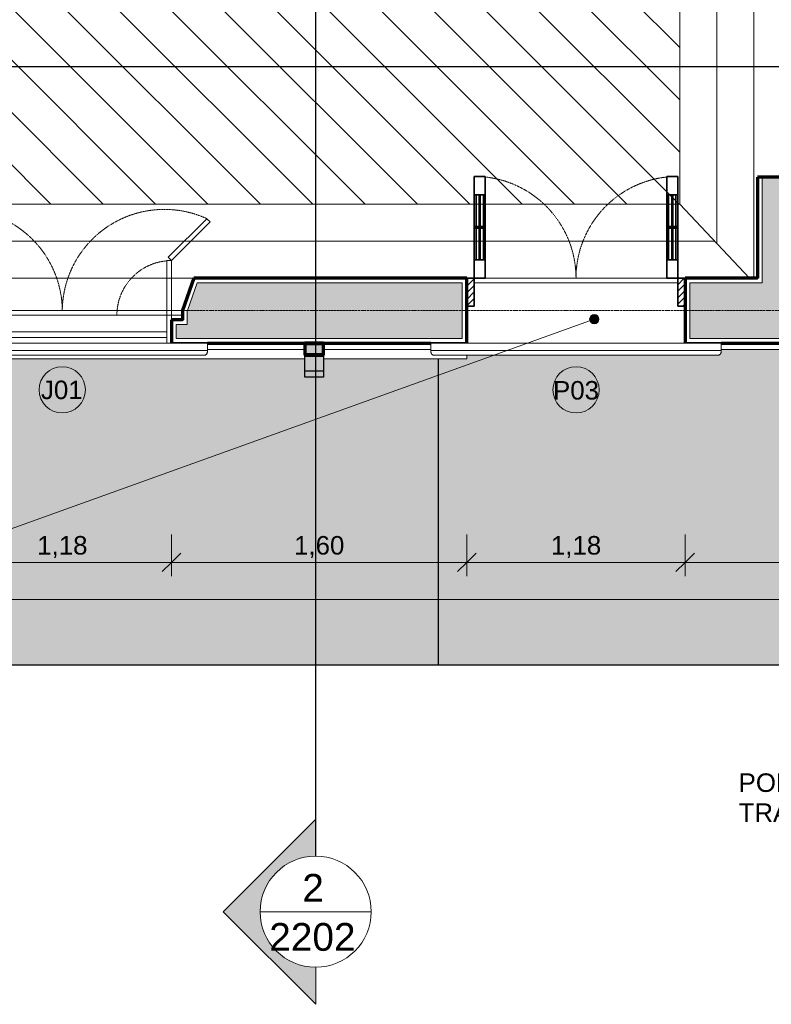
# Model space of a CAD drawing. Header units: millimetres. Extents: x -34108 to 9838, y -21919 to 4394.
# Tile 20 of 36: x -5686 to -1626, y -21919 to -16602. Entities that reach past the tile are written whole.
import ezdxf

# ---------------------------------------------------------------- set-up
doc = ezdxf.new("R2010")
doc.units = ezdxf.units.MM
doc.linetypes.add('_Tracejado pequeno', pattern=[2.25, 1.5, -0.75])
doc.linetypes.add('_Traço - ponto', pattern=[16, 12, -2, 0, -2])
for name, color, linetype, lineweight in [('A-ANNO-DIMS', 211, 'Continuous', 9), ('A-ANNO-DIMS-50', 211, 'Continuous', 9), ('A-DOOR', 31, 'Continuous', 18), ('A-DOOR-HDLN', 31, '_Tracejado pequeno', 18), ('A-DOOR-IDEN', 31, 'Continuous', 9), ('A-FLOR', 192, 'Continuous', 18), ('A-FLOR-PATT', 8, 'Continuous', 25), ('A-GENM', 13, 'Continuous', 18), ('A-GLAZ', 151, 'Continuous', 18), ('A-GLAZ-HDLN', 1, '_Tracejado pequeno', 18), ('A-GLAZ-IDEN', 152, 'Continuous', 9), ('A-WALL', 113, 'Continuous', 18), ('A-WALL-PATT', 111, 'Continuous', 70), ('G-ANNO-SYMB', 111, 'Continuous', 9), ('G-ANNO-TEXT', 231, 'Continuous', 9), ('S-GRID', 1, 'Continuous', 9)]:
    doc.layers.add(name, color=color, linetype=linetype, lineweight=lineweight)
doc.styles.add('Arial_3', font='arial.ttf', dxfattribs={"height": 150})
doc.styles.add('Arial_4', font='arial.ttf', dxfattribs={"height": 100})
doc.dimstyles.new('Diagonal_-_2_0mm_Arial', dxfattribs={"dimscale": 304.8, "dimtxt": 102.02594, "dimasz": 0.328084, "dimexe": 0.246063, "dimexo": 0.0625, "dimgap": 0.024606, "dimtad": 1, "dimlfac": 0.001, "dimrnd": 0.01, "dimzin": 0, "dimdsep": 46, "dimtxsty": 'Arial_4', "dimblk1": 'OBLIQUE', "dimblk2": 'OBLIQUE', "dimsah": 1, "dimcen": 0.09, "dimdle": 0.246063, "dimadec": 0, "dimazin": 0, "dimtfac": 1, "dimtdec": 4, "dimtix": 1, "dimtmove": 0, "dimatfit": 3, "dimfxl": 0.492126, "dimfxlon": 1, "dimtvp": 1, "dimtolj": 1, "dimtzin": 0, "dimarcsym": 2})

# ---------------------------------------------------------------- blocks, each defined once
blk = doc.blocks.new('Door_CV_Sem Chanfre - Door_CV_Sem Chanfre-V1-PLANTA TÉRREO - MANTER _ CONSTRUIR')
at = {"layer": 'A-DOOR'}
h = blk.add_hatch(dxfattribs=at)
h.set_pattern_fill('FP_2', color=256, style=0, pattern_type=2)
h.set_pattern_definition([(45, (2681.115, 17573.492), (-17.67767, 17.67767), [])])
h.paths.add_polyline_path([(590, 25), (590, 175), (550, 175), (550, 25)], flags=0)
h.paths.add_polyline_path([(-550, 25), (-550, 175), (-590, 175), (-590, 25)], flags=0)
at = {"layer": 'A-DOOR', "lineweight": 35}
for p, q in [((-490, 725), (-550, 725)), ((-550, 725), (-550, 625)), ((-490, 625), (-490, 725)), ((490, 625), (490, 725)), ((490, 725), (550, 725)), ((550, 725), (550, 625)), ((-550, 625), (-550, 275)), ((-490, 625), (-550, 625)), ((-540, 625), (-540, 275)), ((-522.5, 455), (-522.5, 625)), ((-517.5, 625), (-517.5, 455)), ((-500, 275), (-500, 625)), ((-490, 275), (-490, 625)), ((490, 275), (490, 625)), ((490, 625), (550, 625)), ((500, 275), (500, 625)), ((517.5, 625), (517.5, 455)), ((522.5, 455), (522.5, 625)), ((540, 625), (540, 275)), ((550, 625), (550, 275)), ((-490, 455), (-550, 455)), ((-550, 445), (-490, 445)), ((-522.5, 445), (-522.5, 275)), ((-517.5, 275), (-517.5, 445)), ((490, 455), (550, 455)), ((550, 445), (490, 445)), ((517.5, 275), (517.5, 445)), ((522.5, 445), (522.5, 275)), ((-550, 275), (-550, 175)), ((-550, 275), (-490, 275)), ((-490, 175), (-490, 275)), ((550, 275), (490, 275)), ((490, 175), (490, 275)), ((550, 275), (550, 175)), ((-590, 175), (-550, 175)), ((-550, 175), (-490, 175)), ((-550, 175), (-550, 25)), ((550, 175), (490, 175)), ((550, 175), (590, 175)), ((550, 25), (550, 175)), ((-550, 25), (-590, 25)), ((590, 25), (550, 25))]:
    blk.add_line(p, q, dxfattribs=at)
at = {"layer": 'A-DOOR-HDLN'}
for centre, start, end in [((-550, 175), 0, 83.7371), ((550, 175), 96.2629, 180)]:
    blk.add_arc(centre, 550, start, end, dxfattribs=at)
blk = doc.blocks.new('Window_CV - Window_CV - 1 divisão-4329171-PLANTA TÉRREO - MANTER _ CONSTRUIR')
at = {"layer": 'A-GLAZ'}
for p, q in [((-780.9, 495.9), (-798.6, 478.2)), ((-572.3, 287.3), (-780.9, 495.9)), ((572.3, 288.1), (780.9, 496.7)), ((798.6, 479), (590, 270.4)), ((780.9, 496.7), (798.6, 479)), ((-798.6, 478.2), (-590, 269.6)), ((-590, 269.6), (-572.3, 287.3)), ((-590, 269.6), (-590, -25)), ((-565, 269.6), (-590, 269.6)), ((-565, -25), (-565, 269.6)), ((565, 270.4), (590, 270.4)), ((565, -25), (565, 270.4)), ((590, 270.4), (572.3, 288.1)), ((590, 270.4), (590, -25)), ((-650, -25), (-590, -25)), ((-590, -25), (-565, -25)), ((-590, -25), (-590, -50)), ((-590, -50), (-590, -25)), ((-590, -25), (-565, -25)), ((-565, -25), (-565, -115)), ((565, -25), (-565, -25)), ((590, -25), (565, -25)), ((565, -115), (565, -25)), ((565, -25), (590, -25)), ((590, -50), (590, -25)), ((590, -25), (650, -25)), ((590, -25), (590, -50)), ((-565, -115), (565, -115)), ((-565, -115), (-565, -145)), ((-565, -145), (-565, -175)), ((-565, -145), (565, -145)), ((565, -145), (565, -115)), ((565, -175), (565, -145))]:
    blk.add_line(p, q, dxfattribs=at)
at = {"layer": 'A-GLAZ-HDLN'}
for centre, radius, start, end in [((-550.7, -4.5), 550.8, 0.4654, 114.7046), ((551.4, -4.8), 551.5, 65.4101, 179.5037), ((-590, -25), 295, 0, 85.1386), ((590, -25), 295, 94.8614, 180)]:
    blk.add_arc(centre, radius, start, end, dxfattribs=at)
blk = doc.blocks.new('ornamento esquadrias - ornamento esquadrias-4133635-PLANTA TÉRREO - MANTER _ CONSTRUIR')
at = {"layer": 'A-GENM'}
for p, q in [((3348.9, -6098.2), (3348.9, -4528.8)), ((3348.9, -4528.8), (3388.9, -4528.8)), ((3388.9, -4528.8), (3388.9, -6098.2)), ((3413.9, -6081.1), (3413.9, -4545.8)), ((3348.9, -6098.2), (3388.9, -6098.2))]:
    blk.add_line(p, q, dxfattribs=at)
for points, knots in [([(3388.9, -4528.8), (3391.1, -4528.8), (3394.4, -4529), (3398.5, -4529.7), (3401.4, -4530.4), (3404, -4531.3), (3406.4, -4532.4), (3408.1, -4533.5), (3409.3, -4534.5), (3410.6, -4535.8), (3411.6, -4537.2), (3412.4, -4538.6), (3412.8, -4539.5), (3413.3, -4540.8), (3413.6, -4542.4), (3413.9, -4544.5), (3413.9, -4546.2), (3413.8, -4547.4)], [0, 0, 0, 0, 0.142857, 0.214286, 0.285714, 0.357143, 0.428571, 0.5, 0.535714, 0.571429, 0.678571, 0.705357, 0.732143, 0.785714, 0.839286, 0.892857, 1, 1, 1, 1]), ([(3413.8, -6079.6), (3414, -6081.1), (3413.9, -6083.4), (3413.3, -6086.2), (3412.7, -6087.9), (3412, -6089.1), (3411.3, -6090.3), (3410.4, -6091.5), (3409.3, -6092.5), (3408.1, -6093.5), (3406.6, -6094.5), (3404.7, -6095.4), (3402.1, -6096.4), (3399.3, -6097.2), (3396.2, -6097.7), (3393, -6098.1), (3390.6, -6098.2), (3388.9, -6098.2)], [0, 0, 0, 0, 0.142857, 0.214286, 0.285714, 0.321429, 0.357143, 0.428571, 0.464286, 0.5, 0.571429, 0.625, 0.678571, 0.785714, 0.839286, 0.892857, 1, 1, 1, 1])]:
    blk.add_open_spline(points, degree=3, knots=knots, dxfattribs=at)
blk = doc.blocks.new('Generic Models 1 - Generic Models 24-4258923-PLANTA TÉRREO - MANTER _ CONSTRUIR')
at = {"layer": 'A-GENM', "lineweight": 25}
h = blk.add_hatch(color=173, dxfattribs=at)
h.paths.add_polyline_path([(-4045.6, -18413.5), (-4045.6, -18348.5), (-4145.6, -18348.5), (-4145.6, -18413.5)], flags=0)
h.paths.add_polyline_path([(-4143.6, -18411.5), (-4143.6, -18350.5), (-4047.6, -18350.5), (-4047.6, -18411.5)], flags=0)
for points in [[(-4047.6, -18411.5), (-4047.6, -18350.5), (-4143.6, -18350.5), (-4143.6, -18411.5), (-4082.6, -18411.5)], [(-4045.6, -18498.5), (-4045.6, -18413.5), (-4145.6, -18413.5), (-4145.6, -18498.5), (-4047.6, -18498.5)], [(-4045.6, -18533.5), (-4045.6, -18498.5), (-4145.6, -18498.5), (-4145.6, -18533.5)]]:
    blk.add_hatch(color=254, dxfattribs=at).paths.add_polyline_path(points, flags=0)
at = {"layer": 'A-GENM', "color": 7, "lineweight": 70}
for p, q in [((-4145.6, -18348.5), (-4145.6, -18413.5)), ((-4045.6, -18348.5), (-4145.6, -18348.5)), ((-4143.6, -18411.5), (-4143.6, -18350.5)), ((-4143.6, -18350.5), (-4047.6, -18350.5)), ((-4047.6, -18350.5), (-4047.6, -18411.5)), ((-4045.6, -18413.5), (-4045.6, -18348.5)), ((-4145.6, -18413.5), (-4045.6, -18413.5)), ((-4047.6, -18411.5), (-4143.6, -18411.5))]:
    blk.add_line(p, q, dxfattribs=at)
at = {"layer": 'A-GENM', "color": 5, "lineweight": 25}
for p, q in [((-4145.6, -18498.5), (-4145.6, -18413.5)), ((-4045.6, -18413.5), (-4045.6, -18498.5)), ((-4145.6, -18533.5), (-4145.6, -18498.5)), ((-4145.6, -18498.5), (-4045.6, -18498.5)), ((-4045.6, -18498.5), (-4045.6, -18533.5)), ((-4045.6, -18533.5), (-4145.6, -18533.5))]:
    blk.add_line(p, q, dxfattribs=at)
blk = doc.blocks.new('Embasamento - Embasamento-4325691-PLANTA TÉRREO - MANTER _ CONSTRUIR')
at = {"layer": 'A-GENM'}
for p, q in [((-4671.4, -18383.5), (-4145.6, -18383.5)), ((-4045.6, -18383.5), (-3465.8, -18383.5)), ((-1896.4, -18383.5), (-35.8, -18383.5)), ((-10265.6, -18433.5), (-4145.6, -18433.5)), ((-4045.6, -18433.5), (-3271.1, -18433.5)), ((-3271.1, -18413.4), (-3271.1, -18433.5))]:
    blk.add_line(p, q, dxfattribs=at)
blk = doc.blocks.new('Section - M_Section head ABNT-2836546-PLANTA TÉRREO - MANTER _ CONSTRUIR')
at = {"layer": 'G-ANNO-SYMB'}
h = blk.add_hatch(color=256, dxfattribs=at)
edge = h.paths.add_edge_path(flags=0)
edge.add_line((-6, 10), (4, 0))
edge.add_line((4, 0), (0, 0))
edge.add_arc((-6, 0), 6, 0, 180)
edge.add_line((-12, 0), (-16, 0))
edge.add_line((-16, 0), (-6, 10))
for p, q in [((-16, 0), (-6, 10)), ((-6, 10), (-16, 0)), ((4, 0), (-6, 10)), ((4, 0), (-6, 10)), ((0, 0), (4, 0)), ((-16, 0), (-12, 0))]:
    blk.add_line(p, q, dxfattribs=at)
for start, end in [(360, 180), (0, 180), (180, 0)]:
    blk.add_arc((-6, 0), 6, start, end, dxfattribs=at)
blk = doc.blocks.new('DIMBLOCK4-PLANTA TÉRREO - MANTER _ CONSTRUIR')
at = {"layer": 'A-ANNO-DIMS-50'}
for p, q in [((-30071.1, -19582.8), (-30071.1, -19807.8)), ((-30071.1, -19732.8), (-30071.1, -19582.8)), ((3348.9, -19582.8), (3348.9, -19807.8)), ((3348.9, -19732.8), (3348.9, -19582.8)), ((-30146.1, -19732.8), (3423.9, -19732.8))]:
    blk.add_line(p, q, dxfattribs=at)
at = {"layer": 'A-ANNO-DIMS-50', "lineweight": 18}
for p, q in [((-30071.1, -19732.8), (-30021.1, -19682.8)), ((3348.9, -19732.8), (3398.9, -19682.8)), ((-30071.1, -19732.8), (-30121.1, -19782.8)), ((3348.9, -19732.8), (3298.9, -19782.8))]:
    blk.add_line(p, q, dxfattribs=at)
at = {"layer": 'A-ANNO-DIMS-50', "color": 0, "insert": (-13535.6, -19590.7), "char_height": 100, "width": 418.697, "attachment_point": 1, "line_spacing_factor": 0.941778, "style": 'Arial_4'}
blk.add_mtext('33,42', dxfattribs=at)
blk = doc.blocks.new('_Oblique')
at = {"color": 0, "linetype": 'ByBlock', "lineweight": -2}
blk.add_line((-0.5, -0.5), (0.5, 0.5), dxfattribs=at)
blk = doc.blocks.new('DIMBLOCK52-PLANTA TÉRREO - MANTER _ CONSTRUIR')
at = {"layer": 'A-ANNO-DIMS-50'}
for p, q in [((-6046.1, -19382.8), (-6046.1, -19607.8)), ((-6046.1, -19532.8), (-6046.1, -19382.8)), ((-4866.1, -19382.8), (-4866.1, -19607.8)), ((-4866.1, -19532.8), (-4866.1, -19382.8)), ((-6046.1, -19532.8), (-4866.1, -19532.8))]:
    blk.add_line(p, q, dxfattribs=at)
at = {"layer": 'A-ANNO-DIMS-50', "lineweight": 18}
for p, q in [((-6046.1, -19532.8), (-5996.1, -19482.8)), ((-4866.1, -19532.8), (-4816.1, -19482.8)), ((-6046.1, -19532.8), (-6096.1, -19582.8)), ((-4866.1, -19532.8), (-4916.1, -19582.8))]:
    blk.add_line(p, q, dxfattribs=at)
at = {"layer": 'A-ANNO-DIMS-50', "color": 0, "insert": (-5591.8, -19390.7), "char_height": 100, "width": 325.653, "attachment_point": 1, "line_spacing_factor": 0.941778, "style": 'Arial_4'}
blk.add_mtext('1,18', dxfattribs=at)
blk = doc.blocks.new('DIMBLOCK53-PLANTA TÉRREO - MANTER _ CONSTRUIR')
at = {"layer": 'A-ANNO-DIMS-50'}
for p, q in [((-4866.1, -19382.8), (-4866.1, -19607.8)), ((-4866.1, -19532.8), (-4866.1, -19382.8)), ((-3271.1, -19382.8), (-3271.1, -19607.8)), ((-3271.1, -19532.8), (-3271.1, -19382.8)), ((-4866.1, -19532.8), (-3271.1, -19532.8))]:
    blk.add_line(p, q, dxfattribs=at)
at = {"layer": 'A-ANNO-DIMS-50', "lineweight": 18}
for p, q in [((-4866.1, -19532.8), (-4816.1, -19482.8)), ((-3271.1, -19532.8), (-3221.1, -19482.8)), ((-4866.1, -19532.8), (-4916.1, -19582.8)), ((-3271.1, -19532.8), (-3321.1, -19582.8))]:
    blk.add_line(p, q, dxfattribs=at)
at = {"layer": 'A-ANNO-DIMS-50', "color": 0, "insert": (-4204.3, -19390.7), "char_height": 100, "width": 325.653, "attachment_point": 1, "line_spacing_factor": 0.941778, "style": 'Arial_4'}
blk.add_mtext('1,60', dxfattribs=at)
blk = doc.blocks.new('DIMBLOCK54-PLANTA TÉRREO - MANTER _ CONSTRUIR')
at = {"layer": 'A-ANNO-DIMS-50'}
for p, q in [((-3271.1, -19382.8), (-3271.1, -19607.8)), ((-3271.1, -19532.8), (-3271.1, -19382.8)), ((-2091.1, -19382.8), (-2091.1, -19607.8)), ((-2091.1, -19532.8), (-2091.1, -19382.8)), ((-3271.1, -19532.8), (-2091.1, -19532.8))]:
    blk.add_line(p, q, dxfattribs=at)
at = {"layer": 'A-ANNO-DIMS-50', "lineweight": 18}
for p, q in [((-3271.1, -19532.8), (-3221.1, -19482.8)), ((-2091.1, -19532.8), (-2041.1, -19482.8)), ((-3271.1, -19532.8), (-3321.1, -19582.8)), ((-2091.1, -19532.8), (-2141.1, -19582.8))]:
    blk.add_line(p, q, dxfattribs=at)
at = {"layer": 'A-ANNO-DIMS-50', "color": 0, "insert": (-2816.8, -19390.7), "char_height": 100, "width": 325.653, "attachment_point": 1, "line_spacing_factor": 0.941778, "style": 'Arial_4'}
blk.add_mtext('1,18', dxfattribs=at)
blk = doc.blocks.new('DIMBLOCK55-PLANTA TÉRREO - MANTER _ CONSTRUIR')
at = {"layer": 'A-ANNO-DIMS-50'}
for p, q in [((-2091.1, -19382.8), (-2091.1, -19607.8)), ((-2091.1, -19532.8), (-2091.1, -19382.8)), ((158.9, -19382.8), (158.9, -19607.8)), ((158.9, -19532.8), (158.9, -19382.8)), ((-2091.1, -19532.8), (158.9, -19532.8))]:
    blk.add_line(p, q, dxfattribs=at)
at = {"layer": 'A-ANNO-DIMS-50', "lineweight": 18}
for p, q in [((-2091.1, -19532.8), (-2041.1, -19482.8)), ((158.9, -19532.8), (208.9, -19482.8)), ((-2091.1, -19532.8), (-2141.1, -19582.8)), ((158.9, -19532.8), (108.9, -19582.8))]:
    blk.add_line(p, q, dxfattribs=at)
at = {"layer": 'A-ANNO-DIMS-50', "color": 0, "insert": (-1101.8, -19390.7), "char_height": 100, "width": 325.653, "attachment_point": 1, "line_spacing_factor": 0.941778, "style": 'Arial_4'}
blk.add_mtext('2,25', dxfattribs=at)
blk = doc.blocks.new('TAG-Janela - Janela-240880-PLANTA TÉRREO - MANTER _ CONSTRUIR')
at = {"layer": 'A-GLAZ-IDEN'}
blk.add_circle((0, 0), 2.5, dxfattribs=at)
blk = doc.blocks.new('TAG-Porta - Ref_ Porta-2416850-PLANTA TÉRREO - MANTER _ CONSTRUIR')
at = {"layer": 'A-DOOR-IDEN'}
blk.add_circle((0, 0), 2.5, dxfattribs=at)

msp = doc.modelspace()

# ---------------------------------------------------------------- hatches: boundary and pattern name
at = {"layer": 'A-FLOR-PATT'}
for points in [[(3551.996, -20085.566), (3694.478, -20010.089), (3830.764, -19923.925), (3960.054, -19827.579), (4081.587, -19721.618), (4194.652, -19606.664), (4298.584, -19483.39), (4392.773, -19352.522), (4476.667, -19214.827), (4549.773, -19071.113), (4611.661, -18922.223), (4661.969, -18769.033), (4700.401, -18612.441), (4726.731, -18453.366), (4726.731, 2382.56), (3383.885, 2382.56), (3383.885, 2331.472), (3428.885, 2331.472), (3428.885, 2281.472), (3383.885, 2281.472), (3383.885, -3282.564), (3446.385, -3282.564), (3446.385, -3792.564), (3383.885, -3792.564), (3383.885, -4528.799), (3395.395, -4529.199), (3401.369, -4530.411), (3406.358, -4532.448), (3410.086, -4535.278), (3412.491, -4538.806), (3413.679, -4542.898), (3413.835, -4553.799), (3413.679, -6084.085), (3412.491, -6088.177), (3410.086, -6091.705), (3406.358, -6094.535), (3401.369, -6096.572), (3395.395, -6097.784), (3383.885, -6098.185), (3383.885, -7293.661), (3395.395, -7294.061), (3401.369, -7295.273), (3406.358, -7297.311), (3410.086, -7300.141), (3412.491, -7303.668), (3413.679, -7307.761), (3413.835, -7318.661), (3413.679, -8848.947), (3412.491, -8853.039), (3410.086, -8856.567), (3406.358, -8859.397), (3401.369, -8861.434), (3395.395, -8862.647), (3383.885, -8863.047), (3383.885, -10063.799), (3395.395, -10064.199), (3401.369, -10065.411), (3406.358, -10067.448), (3410.086, -10070.278), (3412.491, -10073.806), (3413.679, -10077.898), (3413.835, -10088.799), (3413.679, -11619.085), (3412.491, -11623.177), (3410.086, -11626.705), (3406.358, -11629.535), (3401.369, -11631.572), (3395.395, -11632.784), (3383.885, -11633.185), (3383.885, -12593.803), (3395.395, -12594.203), (3401.369, -12595.416), (3406.358, -12597.453), (3410.086, -12600.283), (3412.491, -12603.811), (3413.679, -12607.903), (3413.835, -12618.803), (3413.679, -14149.089), (3412.491, -14153.182), (3410.086, -14156.709), (3406.358, -14159.539), (3401.369, -14161.577), (3395.395, -14162.789), (3383.885, -14163.189), (3383.885, -15363.673), (3395.395, -15364.073), (3401.369, -15365.285), (3406.358, -15367.322), (3410.086, -15370.152), (3412.491, -15373.68), (3413.679, -15377.772), (3413.835, -15388.673), (3413.679, -16918.959), (3412.491, -16923.051), (3410.086, -16926.579), (3406.358, -16929.409), (3401.369, -16931.446), (3395.395, -16932.659), (3383.885, -16933.059), (3383.885, -17717.408), (3446.385, -17717.408), (3446.385, -18227.408), (3383.885, -18227.408), (3383.885, -18383.492), (1914.368, -18383.492), (1914.368, -18533.492), (1814.368, -18533.492), (1814.368, -18383.492), (1533.578, -18383.492), (1533.178, -18395.001), (1531.966, -18400.976), (1529.928, -18405.965), (1527.098, -18409.693), (1523.57, -18412.097), (1519.478, -18413.285), (1508.578, -18413.441), (-21.708, -18413.285), (-25.8, -18412.097), (-29.328, -18409.693), (-32.158, -18405.965), (-34.195, -18400.976), (-35.582, -18392.166), (-35.808, -18383.492), (-1896.422, -18383.492), (-1896.822, -18395.001), (-1898.034, -18400.976), (-1901.1, -18407.319), (-1902.902, -18409.693), (-1906.43, -18412.097), (-1910.522, -18413.285), (-1915.037, -18413.441), (-3271.115, -18413.441), (-3271.115, -18433.492), (-3425.975, -18433.492), (-3425.975, -20085.566), (2356.396, -20085.566)], [(-13258.229, -20085.566), (-3425.975, -20085.566), (-3425.975, -18433.492), (-4045.632, -18433.492), (-4045.632, -18533.492), (-4145.632, -18533.492), (-4145.632, -18433.492), (-10265.632, -18433.492), (-10265.632, -18533.492), (-10365.632, -18533.492), (-10365.632, -18433.492), (-16225.78, -18433.492), (-16225.78, -20085.566)]]:
    msp.add_hatch(color=254, dxfattribs=at).paths.add_polyline_path(points, flags=0)
at = {"layer": 'A-FLOR-PATT', "lineweight": 18}
h = msp.add_hatch(dxfattribs=at)
h.set_pattern_fill('FP_29', color=256, style=0, pattern_type=2)
h.set_pattern_definition([(90, (-19521.12, -15344.02), (-200, 1e-14), [])])
h.paths.add_polyline_path([(-1744.644, -17998.492), (-1721.115, -17998.492), (-1721.115, -9618.492), (-2121.115, -10018.492), (-2121.115, -17598.492), (-1761.081, -17981.028)], flags=0)
h = msp.add_hatch(dxfattribs=at)
h.set_pattern_fill('FP_23', color=256, style=0, pattern_type=2)
h.set_pattern_definition([(315, (-7844.11, -11029.7), (141.4214, 141.4214), [])])
h.paths.add_polyline_path([(-2848.479, -17598.492), (-2121.115, -17598.492), (-2121.115, -10018.492), (-6046.115, -10018.492), (-6046.115, -17598.492), (-4149.698, -17598.492)], flags=0)
h = msp.add_hatch(dxfattribs=at)
h.set_pattern_fill('FP_28', color=256, style=0, pattern_type=2)
h.set_pattern_definition([(0, (-129, 201.5), (0, 200), [])])
h.paths.add_polyline_path([(-2197.87, -18023.492), (-2131.115, -18023.492), (-2131.115, -17998.492), (-1744.644, -17998.492), (-2121.115, -17598.492), (-6046.115, -17598.492), (-6421.115, -17996.929), (-6421.115, -17998.492), (-3231.115, -17998.492), (-3231.115, -18023.492), (-2848.479, -18023.492)], flags=0)
h.paths.add_polyline_path([(-6161.264, -18023.492), (-6161.244, -18023.492), (-6167.365, -18006.059)], flags=0)
at = {"layer": 'A-WALL-PATT'}
msp.add_hatch(color=256, dxfattribs=at).paths.add_polyline_path([(-1547.26, -18023.492), (-1526.115, -18023.492), (-1526.115, -17453.492), (-1676.115, -17453.492), (-1676.115, -18023.492)], flags=0)
h = msp.add_hatch(color=256, dxfattribs=at)
h.paths.add_polyline_path([(2998.885, -18323.492), (3023.885, -18323.492), (3023.885, -18023.492), (1363.885, -18023.492), (1363.885, -18323.492), (2356.396, -18323.492)], flags=0)
h.paths.add_polyline_path([(79.263, -18323.492), (133.885, -18323.492), (133.885, -18023.492), (-2066.115, -18023.492), (-2066.115, -18323.492), (-246.042, -18323.492)], flags=0)
h.paths.add_polyline_path([(-3296.115, -18323.492), (-3296.115, -18023.492), (-4727.128, -18023.492), (-4779.628, -18173.492), (-4781.115, -18173.492), (-4781.115, -18248.492), (-4841.115, -18248.492), (-4841.115, -18323.492), (-3336.436, -18323.492)], flags=0)
h.paths.add_polyline_path([(-6071.115, -18323.492), (-6071.115, -18248.492), (-6131.115, -18248.492), (-6131.115, -18173.492), (-6132.602, -18173.492), (-6185.102, -18023.492), (-7886.115, -18023.492), (-7886.115, -18323.492), (-6101.526, -18323.492)], flags=0)
h.paths.add_polyline_path([(-9111.115, -18323.492), (-9111.115, -18023.492), (-11471.299, -18023.492), (-11523.799, -18173.492), (-11525.286, -18173.492), (-11525.286, -18248.492), (-11585.286, -18248.492), (-11585.286, -18323.492), (-9191.921, -18323.492)], flags=0)
h.paths.add_polyline_path([(-13258.229, -18323.492), (-12815.286, -18323.492), (-12815.286, -18248.492), (-12875.286, -18248.492), (-12875.286, -18173.492), (-12876.773, -18173.492), (-12929.273, -18023.492), (-15192.128, -18023.492), (-15244.628, -18173.492), (-15246.115, -18173.492), (-15246.115, -18248.492), (-15306.115, -18248.492), (-15306.115, -18323.492), (-14559.448, -18323.492)], flags=0)
h.paths.add_polyline_path([(-16836.581, -18323.492), (-16536.115, -18323.492), (-16536.115, -18248.492), (-16596.115, -18248.492), (-16596.115, -18173.492), (-16597.602, -18173.492), (-16650.102, -18023.492), (-19157.128, -18023.492), (-19209.628, -18173.492), (-19211.115, -18173.492), (-19211.115, -18248.492), (-19271.115, -18248.492), (-19271.115, -18323.492), (-17161.885, -18323.492)], flags=0)
h.paths.add_polyline_path([(-20577.585, -18323.492), (-20501.115, -18323.492), (-20501.115, -18248.492), (-20561.115, -18248.492), (-20561.115, -18173.492), (-20562.602, -18173.492), (-20615.102, -18023.492), (-23882.128, -18023.492), (-23934.628, -18173.492), (-23936.115, -18173.492), (-23936.115, -18248.492), (-23996.115, -18248.492), (-23996.115, -18323.492), (-20740.237, -18323.492)], flags=0)
h.paths.add_polyline_path([(-25226.115, -18323.492), (-25226.115, -18248.492), (-25286.115, -18248.492), (-25286.115, -18173.492), (-25287.602, -18173.492), (-25340.102, -18023.492), (-30046.115, -18023.492), (-30046.115, -18323.492), (-25294.503, -18323.492)], flags=0)
at = {"layer": 'G-ANNO-TEXT'}
h = msp.add_hatch(color=250, dxfattribs=at)
edge = h.paths.add_edge_path(flags=0)
edge.add_arc((-2582.449, -18219.436), 25, 0, 360)

# ---------------------------------------------------------------- linework, layer by layer
at = {"layer": 'A-FLOR'}
for p, q in [((-1721.115, -17998.492), (-1721.115, -9618.492)), ((-2121.115, -10018.492), (-2121.115, -17598.492)), ((-2121.115, -17598.492), (-6046.115, -17598.492)), ((-1744.644, -17998.492), (-2121.115, -17598.492))]:
    msp.add_line(p, q, dxfattribs=at)
at = {"layer": 'A-FLOR', "color": 5, "lineweight": 25}
for p, q in [((-3425.975, -18433.492), (-3425.975, -20085.566)), ((-31775.802, -20085.566), (3551.996, -20085.566))]:
    msp.add_line(p, q, dxfattribs=at)
at = {"layer": 'A-WALL', "lineweight": 70}
for p, q in [((-1701.115, -17453.492), (-1701.115, -17998.492)), ((-1501.115, -17453.492), (-1701.115, -17453.492)), ((-4744.865, -17998.492), (-4806.115, -18173.492)), ((-3271.115, -17998.492), (-4744.865, -17998.492)), ((-3271.115, -18348.492), (-3271.115, -17998.492)), ((-1701.115, -17998.492), (-2091.115, -17998.492)), ((-2091.115, -17998.492), (-2091.115, -18348.492)), ((-4806.115, -18173.492), (-4806.115, -18223.492)), ((-4806.115, -18223.492), (-4866.115, -18223.492)), ((-4866.115, -18223.492), (-4866.115, -18348.492)), ((-4671.422, -18348.492), (-3465.808, -18348.492)), ((-1896.422, -18348.492), (-35.808, -18348.492))]:
    msp.add_line(p, q, dxfattribs=at)
at = {"layer": 'A-WALL'}
for p, q in [((-1698.615, -18000.992), (-1698.615, -17453.492)), ((-1676.115, -18023.492), (-1676.115, -17453.492)), ((-6167.365, -17998.492), (-4744.865, -17998.492)), ((-4743.091, -18000.992), (-4803.466, -18173.492)), ((-4727.128, -18023.492), (-4779.628, -18173.492)), ((-3273.615, -18000.992), (-4743.091, -18000.992)), ((-3296.115, -18023.492), (-4727.128, -18023.492)), ((-3296.115, -18323.492), (-3296.115, -18023.492)), ((-3273.615, -18345.992), (-3273.615, -18000.992)), ((-2131.115, -18023.492), (-3231.115, -18023.492)), ((-1698.615, -18000.992), (-2088.615, -18000.992)), ((-2088.615, -18000.992), (-2088.615, -18345.992)), ((-1676.115, -18023.492), (-2066.115, -18023.492)), ((-2066.115, -18023.492), (-2066.115, -18323.492)), ((-4806.115, -18173.492), (-6106.115, -18173.492)), ((-4803.615, -18173.492), (-4803.615, -18225.992)), ((-4781.115, -18173.492), (-4779.628, -18173.492)), ((-4781.115, -18173.492), (-4781.115, -18248.492)), ((-4803.615, -18225.992), (-4863.615, -18225.992)), ((-4863.615, -18225.992), (-4863.615, -18345.992)), ((-4781.115, -18248.492), (-4841.115, -18248.492)), ((-4841.115, -18248.492), (-4841.115, -18323.492)), ((-4841.115, -18323.492), (-3296.115, -18323.492)), ((-2066.115, -18323.492), (133.885, -18323.492)), ((-4863.615, -18345.992), (-3273.615, -18345.992)), ((-2088.615, -18345.992), (156.385, -18345.992))]:
    msp.add_line(p, q, dxfattribs=at)
at = {"layer": 'G-ANNO-SYMB', "lineweight": 25}
for p, q in [((-4087.452, -21119.396), (-4087.452, 3188.345)), ((-33308.227, -16855.239), (6430.214, -16855.239))]:
    msp.add_line(p, q, dxfattribs=at)
at = {"layer": 'G-ANNO-SYMB'}
msp.add_line((-4387.452, -21419.396), (-3787.452, -21419.396), dxfattribs=at)
at = {"layer": 'G-ANNO-TEXT', "color": 250}
msp.add_line((-2582.449, -18219.436), (-10004.008, -20884.525), dxfattribs=at)
msp.add_circle((-2582.449, -18219.436), 25, dxfattribs=at)
at = {"layer": 'S-GRID', "linetype": '_Traço - ponto'}
msp.add_line((6504.181, -18173.492), (-33608.19, -18173.492), dxfattribs=at)

# ---------------------------------------------------------------- block references
at = {"layer": 'A-DOOR'}
msp.add_blockref('Door_CV_Sem Chanfre - Door_CV_Sem Chanfre-V1-PLANTA TÉRREO - MANTER _ CONSTRUIR', (-2681.115, -18173.492), dxfattribs=at)
at = {"layer": 'A-DOOR-IDEN', "xscale": 49.99999999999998, "yscale": 49.99999999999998, "zscale": 49.99999999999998}
msp.add_blockref('TAG-Porta - Ref_ Porta-2416850-PLANTA TÉRREO - MANTER _ CONSTRUIR', (-2681.115, -18600.992), dxfattribs=at)
at = {"layer": 'A-GENM', "color": 5, "lineweight": 25}
msp.add_blockref('Generic Models 1 - Generic Models 24-4258923-PLANTA TÉRREO - MANTER _ CONSTRUIR', (0, 0), dxfattribs=at)
at = {"layer": 'A-GENM'}
msp.add_blockref('Embasamento - Embasamento-4325691-PLANTA TÉRREO - MANTER _ CONSTRUIR', (0, 0), dxfattribs=at)
at = {"layer": 'A-GENM', "rotation": 269.9999999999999}
for p in [(-142.623, -14999.607), (2632.377, -14999.607)]:
    msp.add_blockref('ornamento esquadrias - ornamento esquadrias-4133635-PLANTA TÉRREO - MANTER _ CONSTRUIR', p, dxfattribs=at)
at = {"layer": 'A-GLAZ'}
msp.add_blockref('Window_CV - Window_CV - 1 divisão-4329171-PLANTA TÉRREO - MANTER _ CONSTRUIR', (-5456.115, -18173.492), dxfattribs=at)
at = {"layer": 'A-GLAZ-IDEN', "xscale": 49.99999999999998, "yscale": 49.99999999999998, "zscale": 49.99999999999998}
msp.add_blockref('TAG-Janela - Janela-240880-PLANTA TÉRREO - MANTER _ CONSTRUIR', (-5456.115, -18600.992), dxfattribs=at)
at = {"layer": 'G-ANNO-SYMB', "xscale": 49.99999999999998, "yscale": 49.99999999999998, "zscale": 49.99999999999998, "rotation": 90}
msp.add_blockref('Section - M_Section head ABNT-2836546-PLANTA TÉRREO - MANTER _ CONSTRUIR', (-4087.452, -21119.396), dxfattribs=at)

# ---------------------------------------------------------------- texts
at = {"layer": 'A-DOOR-IDEN', "insert": (-2805.339, -18553.646), "char_height": 100, "width": 308.64969, "attachment_point": 1, "style": 'Arial_4'}
msp.add_mtext('P03', dxfattribs=at)
at = {"layer": 'A-GLAZ-IDEN', "insert": (-5571.217, -18551.291), "char_height": 100, "width": 280.59062, "attachment_point": 1, "style": 'Arial_4'}
msp.add_mtext('J01', dxfattribs=at)
at = {"layer": 'G-ANNO-SYMB', "char_height": 150, "attachment_point": 1, "style": 'Arial_3'}
for s, insert, width in [('2', (-4159.657, -21215.438), 144.30375), ('2202', (-4338.157, -21480.427), 577.215)]:
    msp.add_mtext(s, dxfattribs=dict(at, insert=insert, width=width))
at = {"layer": 'G-ANNO-TEXT', "color": 7, "char_height": 100, "attachment_point": 1, "style": 'Arial_4'}
for s, insert, width in [('PORTAS A SEREM MANTIDAS ', (-1802.782, -20672.467), 2521.30719), ('TRANCADAS', (-1802.782, -20834.525), 1066.24437)]:
    msp.add_mtext(s, dxfattribs=dict(at, insert=insert, width=width))

# ---------------------------------------------------------------- dimensions: what is measured, and where the dimension line sits
at = {"layer": 'A-ANNO-DIMS'}
for base, p1, p2, override, picture, middle in [((-4866.115, -19532.777), (-6046.115, -19382.777), (-4866.115, -19382.777), {"dimpost": '<>', "dimfxl": 1180}, 'DIMBLOCK52-PLANTA TÉRREO - MANTER _ CONSTRUIR', (-5456.115, -19474.22)), ((-3271.114937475, -19532.777025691), (-4866.114937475, -19382.777025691), (-3271.114937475, -19382.777025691), {"dimpost": '<>', "dimfxl": 1595}, 'DIMBLOCK53-PLANTA TÉRREO - MANTER _ CONSTRUIR', (-4068.614937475, -19474.219726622)), ((-2091.115, -19532.777), (-3271.115, -19382.777), (-2091.115, -19382.777), {"dimpost": '<>', "dimfxl": 1180}, 'DIMBLOCK54-PLANTA TÉRREO - MANTER _ CONSTRUIR', (-2681.115, -19474.22)), ((158.885, -19532.777), (-2091.115, -19382.777), (158.885, -19382.777), {"dimpost": '<>', "dimfxl": 2250}, 'DIMBLOCK55-PLANTA TÉRREO - MANTER _ CONSTRUIR', (-966.115, -19474.22)), ((3348.885, -19732.777), (-30071.115, -19582.777), (3348.885, -19582.777), {"dimpost": '<>', "dimfxl": 33420}, 'DIMBLOCK4-PLANTA TÉRREO - MANTER _ CONSTRUIR', (-13361.115, -19674.186))]:
    dim = msp.add_linear_dim(base=base, p1=p1, p2=p2, dimstyle='Diagonal_-_2_0mm_Arial', override=override, dxfattribs=at)
    dim.commit()
    dim.dimension.update_dxf_attribs({"geometry": picture, "text_midpoint": middle})

doc.saveas('drawing.dxf')
